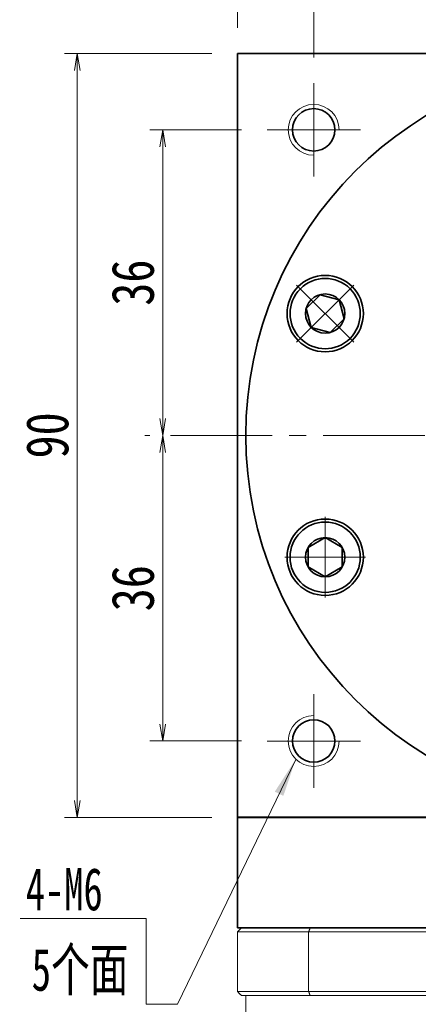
# Model space of a CAD drawing. Header units: millimetres. Extents: x -5 to 725, y 0 to 513.
# Tile 7 of 10: x 357 to 404, y 338 to 454. Entities that reach past the tile are written whole.
import ezdxf

# ---------------------------------------------------------------- set-up
doc = ezdxf.new("R2010")
doc.units = ezdxf.units.MM
doc.set_wipeout_variables(frame=1)
doc.linetypes.add('点画线', pattern=[18, 12, -2, 2, -2])
for name, color, linetype, lineweight in [('EB0', 7, 'Continuous', 35), ('中心线层', 1, '点画线', 18), ('尺寸线层', 3, 'Continuous', 18), ('粗实线', 7, 'Continuous', 40), ('粗实线层', 7, 'Continuous', 35)]:
    doc.layers.add(name, color=color, linetype=linetype, lineweight=lineweight)
doc.styles.add('宋体', font='SimSun.ttf', dxfattribs={"width": 0.8})
doc.styles.add('标准', font='txt', dxfattribs={"width": 0.667})
doc.dimstyles.new('A水平标注$0', dxfattribs={"dimtxt": 3.5, "dimasz": 2, "dimexe": 1.5, "dimexo": 3, "dimgap": 1.1, "dimtad": 1, "dimtoh": 1, "dimdec": 4, "dimdsep": 46, "dimtxsty": '宋体', "dimblk": 'OPEN', "dimcen": 3, "dimclrd": 3, "dimclre": 3, "dimclrt": 6, "dimadec": 0, "dimazin": 0, "dimtm": 1e-09, "dimtfac": 1, "dimtdec": 4, "dimtix": 1, "dimtmove": 0, "dimatfit": 3, "dimldrblk": 'OPEN', "dimfxl": 0, "dimlwd": 13, "dimlwe": 13, "dimarcsym": 0})

# ---------------------------------------------------------------- blocks, each defined once
blk = doc.blocks.new('_Open')
at = {"color": 0, "linetype": 'ByBlock', "lineweight": -2}
for p, q in [((-1, 0.167), (0, 0)), ((-1, -0.167), (0, 0)), ((0, 0), (-1, 0))]:
    blk.add_line(p, q, dxfattribs=at)
blk = doc.blocks.new('*D14')
at = {"layer": 'Defpoints', "color": 0, "transparency": 16777216}
for p in [(472.66, 472.46), (382.66, 449.8), (472.66, 449.8)]:
    blk.add_point(p, dxfattribs=at)
at = {"layer": '尺寸线层', "color": 3, "lineweight": 13, "transparency": 16777216}
for p, q in [((382.66, 452.8), (382.66, 473.96)), ((472.66, 452.8), (472.66, 473.96)), ((384.66, 472.46), (470.66, 472.46))]:
    blk.add_line(p, q, dxfattribs=at)
at = {"layer": '尺寸线层', "color": 3, "lineweight": 13, "transparency": 16777216, "xscale": 2, "yscale": 2, "zscale": 2, "rotation": 180}
blk.add_blockref('_Open', (382.66, 472.46), dxfattribs=at)
at = {"layer": '尺寸线层', "color": 3, "lineweight": 13, "transparency": 16777216, "xscale": 2, "yscale": 2, "zscale": 2}
blk.add_blockref('_Open', (472.66, 472.46), dxfattribs=at)
at = {"layer": '尺寸线层', "color": 6, "transparency": 16777216, "insert": (426.53, 475.96), "char_height": 5, "attachment_point": 5, "style": '宋体', "bg_fill": 3, "box_fill_scale": 1.1, "bg_fill_color": 256, "bg_fill_true_color": 13158600, "bg_fill_transparency": 0}
blk.add_mtext('90', dxfattribs=at)
blk = doc.blocks.new('*D15')
at = {"layer": 'Defpoints', "color": 0, "transparency": 16777216}
for p in [(391.66, 457.42), (427.66, 452.8), (391.66, 446.3)]:
    blk.add_point(p, dxfattribs=at)
at = {"layer": '尺寸线层', "color": 3, "lineweight": 13, "transparency": 16777216}
for p, q in [((391.66, 449.3), (391.66, 458.92)), ((427.66, 455.8), (427.66, 458.92)), ((425.66, 457.42), (393.66, 457.42))]:
    blk.add_line(p, q, dxfattribs=at)
at = {"layer": '尺寸线层', "color": 3, "lineweight": 13, "transparency": 16777216, "xscale": 2, "yscale": 2, "zscale": 2, "rotation": 180}
blk.add_blockref('_Open', (391.66, 457.42), dxfattribs=at)
at = {"layer": '尺寸线层', "color": 3, "lineweight": 13, "transparency": 16777216, "xscale": 2, "yscale": 2, "zscale": 2}
blk.add_blockref('_Open', (427.66, 457.42), dxfattribs=at)
at = {"layer": '尺寸线层', "color": 6, "transparency": 16777216, "insert": (409.66, 460.92), "char_height": 5, "attachment_point": 5, "style": '宋体', "bg_fill": 3, "box_fill_scale": 1.1, "bg_fill_color": 256, "bg_fill_true_color": 13158600, "bg_fill_transparency": 0}
blk.add_mtext('36', dxfattribs=at)
blk = doc.blocks.new('*D17')
at = {"layer": 'Defpoints', "color": 0, "transparency": 16777216}
for p in [(386.16, 440.8), (373.86, 404.8), (374.77, 404.8)]:
    blk.add_point(p, dxfattribs=at)
at = {"layer": '尺寸线层', "color": 3, "lineweight": 13, "transparency": 16777216}
for p, q in [((383.16, 440.8), (372.36, 440.8)), ((373.86, 438.8), (373.86, 406.8)), ((371.77, 404.8), (372.36, 404.8))]:
    blk.add_line(p, q, dxfattribs=at)
at = {"layer": '尺寸线层', "color": 3, "lineweight": 13, "transparency": 16777216, "xscale": 2, "yscale": 2, "zscale": 2}
for p, rotation in [((373.86, 440.8), 90), ((373.86, 404.8), 270)]:
    blk.add_blockref('_Open', p, dxfattribs=dict(at, rotation=rotation))
at = {"layer": '尺寸线层', "color": 6, "transparency": 16777216, "insert": (370.36, 422.8), "char_height": 5, "attachment_point": 5, "rotation": 90, "style": '宋体', "bg_fill": 3, "box_fill_scale": 1.1, "bg_fill_color": 256, "bg_fill_true_color": 13158600, "bg_fill_transparency": 0}
blk.add_mtext('36', dxfattribs=at)
blk = doc.blocks.new('*D18')
at = {"layer": 'Defpoints', "color": 0, "transparency": 16777216}
for p in [(374.77, 404.8), (373.86, 368.8), (386.16, 368.8)]:
    blk.add_point(p, dxfattribs=at)
at = {"layer": '尺寸线层', "color": 3, "lineweight": 13, "transparency": 16777216}
for p, q in [((371.77, 404.8), (372.36, 404.8)), ((373.86, 402.8), (373.86, 370.8)), ((383.16, 368.8), (372.36, 368.8))]:
    blk.add_line(p, q, dxfattribs=at)
at = {"layer": '尺寸线层', "color": 3, "lineweight": 13, "transparency": 16777216, "xscale": 2, "yscale": 2, "zscale": 2}
for p, rotation in [((373.86, 404.8), 90), ((373.86, 368.8), 270)]:
    blk.add_blockref('_Open', p, dxfattribs=dict(at, rotation=rotation))
at = {"layer": '尺寸线层', "color": 6, "transparency": 16777216, "insert": (370.36, 386.8), "char_height": 5, "attachment_point": 5, "rotation": 90, "style": '宋体', "bg_fill": 3, "box_fill_scale": 1.1, "bg_fill_color": 256, "bg_fill_true_color": 13158600, "bg_fill_transparency": 0}
blk.add_mtext('36', dxfattribs=at)
blk = doc.blocks.new('*X6')
at = {"layer": '中心线层', "linetype": '点画线', "lineweight": 18}
for p, q in [((0, -4.76), (0, 4.76)), ((-4.76, 0), (4.76, 0))]:
    blk.add_line(p, q, dxfattribs=at)
at = {"layer": '粗实线层'}
for p, q in [((-2.31, 0), (-1.15, 2)), ((-1.15, 2), (1.15, 2)), ((2.31, 0), (1.15, 2)), ((2.31, 0), (1.15, 2)), ((-2.31, 0), (-1.15, -2)), ((2.31, 0), (1.15, -2)), ((-1.15, -2), (1.15, -2))]:
    blk.add_line(p, q, dxfattribs=at)
blk.add_circle((0, 0), 2.31, dxfattribs=at)
for start, end in [(0, 180), (180, 360)]:
    blk.add_arc((0, 0), 4.14, start, end, dxfattribs=at)
blk = doc.blocks.new('*D28')
at = {"layer": 'Defpoints', "color": 0, "transparency": 16777216}
for p in [(382.66, 449.8), (363.78, 359.8), (382.66, 359.8)]:
    blk.add_point(p, dxfattribs=at)
at = {"layer": '尺寸线层', "color": 3, "lineweight": 13, "transparency": 16777216}
for p, q in [((379.66, 449.8), (362.28, 449.8)), ((363.78, 447.8), (363.78, 361.8)), ((379.66, 359.8), (362.28, 359.8))]:
    blk.add_line(p, q, dxfattribs=at)
at = {"layer": '尺寸线层', "color": 3, "lineweight": 13, "transparency": 16777216, "xscale": 2, "yscale": 2, "zscale": 2}
for p, rotation in [((363.78, 449.8), 90), ((363.78, 359.8), 270)]:
    blk.add_blockref('_Open', p, dxfattribs=dict(at, rotation=rotation))
at = {"layer": '尺寸线层', "color": 6, "transparency": 16777216, "insert": (360.28, 404.8), "char_height": 5, "attachment_point": 5, "rotation": 90, "style": '宋体', "bg_fill": 3, "box_fill_scale": 1.1, "bg_fill_color": 256, "bg_fill_true_color": 13158600, "bg_fill_transparency": 0}
blk.add_mtext('90', dxfattribs=at)

msp = doc.modelspace()

# ---------------------------------------------------------------- hatches: boundary and pattern name
at = {"layer": '尺寸线层', "linetype": 'Continuous'}
msp.add_hatch(color=0, dxfattribs=at).paths.add_polyline_path([(389.53982, 366.63814), (388.08848, 362.34163), (387.07554, 362.83108)], flags=0)

# ---------------------------------------------------------------- linework, layer by layer
at = {"color": 7, "linetype": 'Continuous', "lineweight": 15}
for p, q in [((382.66025, 346.29957), (391.0679, 346.29957)), ((382.66025, 339.29957), (382.66025, 346.29957)), ((391.24596, 346.79957), (383.16025, 346.79957)), ((391.0679, 346.29957), (391.0679, 339.29957)), ((391.0679, 346.29957), (464.2526, 346.29957)), ((464.07453, 346.79957), (391.24596, 346.79957)), ((391.0679, 339.29957), (382.66025, 339.29957)), ((383.16025, 338.79957), (391.24596, 338.79957)), ((464.2526, 339.29957), (391.0679, 339.29957)), ((391.24596, 338.79957), (464.07453, 338.79957))]:
    msp.add_line(p, q, dxfattribs=at)
for points in [[(383.16025, 346.79957), (382.66025, 346.29957)], [(391.24596, 346.79957), (391.0679, 346.29957)], [(382.66025, 339.29957), (383.16025, 338.79957)], [(383.66025, 312.79957), (383.66025, 338.79957)], [(391.0679, 339.29957), (391.24596, 338.79957)]]:
    msp.add_open_spline(points, degree=1, dxfattribs=at)
at = {"layer": 'EB0'}
msp.add_line((472.66114, 346.79957), (382.66114, 346.79957), dxfattribs=at)
at = {"layer": '中心线层'}
for p, q in [((391.66114, 435.29957), (391.66114, 446.29957)), ((386.16114, 440.79957), (397.16114, 440.79957)), ((374.76926, 404.79957), (479.31326, 404.79957)), ((391.66114, 363.29957), (391.66114, 374.29957)), ((397.16114, 368.79957), (386.16114, 368.79957))]:
    msp.add_line(p, q, dxfattribs=at)
at = {"layer": '尺寸线层', "color": 0, "linetype": 'Continuous'}
msp.add_line((389.53982, 366.63814), (375.59625, 337.7812), dxfattribs=at)
at = {"layer": '尺寸线层', "color": 0}
for p, q in [((371.92263, 347.8703), (357.06905, 347.8703)), ((371.92263, 337.7812), (371.92263, 347.8703)), ((375.59625, 337.7812), (371.92263, 337.7812))]:
    msp.add_line(p, q, dxfattribs=at)
at = {"layer": '粗实线', "lineweight": 40}
msp.add_line((472.66114, 359.79957), (382.66114, 359.79957), dxfattribs=at)
at = {"layer": '粗实线层'}
for p, q in [((382.66114, 449.79957), (472.66114, 449.79957)), ((382.66114, 359.79957), (382.66114, 449.79957)), ((382.66114, 359.79957), (382.66114, 346.79957)), ((382.66114, 346.79957), (472.66114, 346.79957))]:
    msp.add_line(p, q, dxfattribs=at)
for centre, radius in [((391.66114, 440.79957), 2.5), ((393.01566, 419.1502), 4.5), ((393.01566, 390.44894), 4.5), ((391.66114, 368.79957), 2.5)]:
    msp.add_circle(centre, radius, dxfattribs=at)
at = {"layer": '粗实线层', "lineweight": 18}
for centre, start, end in [((391.66114, 440.79957), 0, 270), ((391.66114, 368.79957), 90, 360)]:
    msp.add_arc(centre, 3, start, end, dxfattribs=at)

# ---------------------------------------------------------------- texts
at = {"layer": '尺寸线层', "color": 0}
for s, style, width, p in [('4-M6', '标准', 0.667, (357.71269, 348.85591)), ('5个面', '宋体', 0.67, (358.41443, 339.37548))]:
    msp.add_text(s, height=5, dxfattribs=dict(at, style=style, width=width)).set_placement(p)

# ---------------------------------------------------------------- next in the draw order: dimensions: what is measured, and where the dimension line sits
at = {"layer": '尺寸线层'}
dim = msp.add_linear_dim(base=(472.66114, 472.45975), p1=(382.66114, 449.79957), p2=(472.66114, 449.79957), dimstyle='A水平标注$0', override={"dimtxt": 5, "dimgap": 1, "dimdec": 1, "dimpost": '<>', "dimblk": 'Open', "dimtvp": 0.1, "dimtfill": 1, "dimtfillclr": 256}, dxfattribs=at)
dim.commit()
dim.dimension.update_dxf_attribs({"geometry": '*D14', "text_midpoint": (426.52833, 472.45975), "dimtype": 160})
dim = msp.add_linear_dim(base=(373.85809, 404.79957), p1=(386.16114, 440.79957), p2=(374.76926, 404.79957), angle=270, dimstyle='A水平标注$0', override={"dimtxt": 5, "dimgap": 1, "dimdec": 1, "dimpost": '<>', "dimblk": 'Open', "dimtvp": 0.1, "dimtfill": 1, "dimtfillclr": 256}, dxfattribs=at)
dim.commit()
dim.dimension.update_dxf_attribs({"geometry": '*D17', "text_midpoint": (370.35809, 422.79957)})

# ---------------------------------------------------------------- next in the draw order: dimensions: what is measured, and where the dimension line sits
dim = msp.add_linear_dim(base=(391.66114, 457.4168), p1=(427.66114, 452.79957), p2=(391.66114, 446.29957), dimstyle='A水平标注$0', override={"dimtxt": 5, "dimgap": 1, "dimdec": 1, "dimpost": '<>', "dimblk": 'Open', "dimtvp": 0.1, "dimtfill": 1, "dimtfillclr": 256}, dxfattribs=at)
dim.commit()
dim.dimension.update_dxf_attribs({"geometry": '*D15', "text_midpoint": (409.66114, 460.9168)})
dim = msp.add_linear_dim(base=(373.85809, 368.79957), p1=(374.76926, 404.79957), p2=(386.16114, 368.79957), angle=270, dimstyle='A水平标注$0', override={"dimtxt": 5, "dimgap": 1, "dimdec": 1, "dimpost": '<>', "dimblk": 'Open', "dimtvp": 0.1, "dimtfill": 1, "dimtfillclr": 256}, dxfattribs=at)
dim.commit()
dim.dimension.update_dxf_attribs({"geometry": '*D18', "text_midpoint": (370.35809, 386.79957)})

# ---------------------------------------------------------------- next in the draw order: linework, layer by layer
at = {"layer": '粗实线层'}
msp.add_circle((427.66114, 404.79957), 44, dxfattribs=at)

# ---------------------------------------------------------------- next in the draw order: dimensions: what is measured, and where the dimension line sits
at = {"layer": '尺寸线层'}
dim = msp.add_linear_dim(base=(363.78135, 359.79957), p1=(382.66114, 449.79957), p2=(382.66114, 359.79957), angle=270, dimstyle='A水平标注$0', override={"dimtxt": 5, "dimgap": 1, "dimdec": 1, "dimpost": '<>', "dimblk": 'Open', "dimtvp": 0.1, "dimtfill": 1, "dimtfillclr": 256}, dxfattribs=at)
dim.commit()
dim.dimension.update_dxf_attribs({"geometry": '*D28', "text_midpoint": (360.28135, 404.79957)})

# ---------------------------------------------------------------- next in the draw order: wipeouts: each hides what was drawn before it
for points in [[(395.94308, 422.07762), (395.92587, 422.09473), (395.90856, 422.11173), (395.89116, 422.12864), (395.87365, 422.14544), (395.85605, 422.16214), (395.83835, 422.17873), (395.82055, 422.19522), (395.80266, 422.21161), (395.78467, 422.22789), (395.76658, 422.24406), (395.7484, 422.26013), (395.73013, 422.27609), (395.71176, 422.29195), (395.69331, 422.3077), (395.67476, 422.32334), (395.65611, 422.33886), (395.63738, 422.35428), (395.61856, 422.36959), (395.59964, 422.38479), (395.58064, 422.39988), (395.56155, 422.41486), (395.54238, 422.42972), (395.52311, 422.44448), (395.50376, 422.45911), (395.48433, 422.47364), (395.46481, 422.48805), (395.44521, 422.50235), (395.42552, 422.51653), (395.40575, 422.53059), (395.3859, 422.54454), (395.3859, 422.54454), (395.22556, 422.65105), (395.06044, 422.74999), (394.8909, 422.84114), (394.71731, 422.92432), (394.54004, 422.99934), (394.35948, 423.06603), (394.17601, 423.12426), (393.99003, 423.1739), (393.80194, 423.21485), (393.61216, 423.247), (393.42108, 423.2703), (393.22913, 423.28469), (393.03672, 423.29015), (392.84426, 423.28665), (392.65218, 423.27421), (392.46088, 423.25286), (392.27077, 423.22264), (392.08228, 423.18361), (391.89581, 423.13587), (391.71175, 423.0795), (391.53052, 423.01465), (391.3525, 422.94144), (391.17807, 422.86003), (391.00761, 422.77061), (390.8415, 422.67336), (390.68008, 422.56849), (390.52372, 422.45623), (390.37274, 422.33682), (390.22747, 422.21053), (390.08823, 422.07762), (390.08823, 422.07762), (389.95532, 421.93838), (389.82903, 421.79312), (389.70963, 421.64214), (389.59737, 421.48577), (389.4925, 421.32436), (389.39525, 421.15824), (389.30582, 420.98779), (389.22442, 420.81336), (389.15121, 420.63533), (389.08635, 420.4541), (389.02999, 420.27005), (388.98224, 420.08357), (388.94322, 419.89508), (388.913, 419.70498), (388.89164, 419.51368), (388.8792, 419.32159), (388.87571, 419.12913), (388.88116, 418.93672), (388.89556, 418.74477), (388.91885, 418.5537), (388.95101, 418.36391), (388.99195, 418.17583), (389.04159, 417.98985), (389.09982, 417.80638), (389.16652, 417.62581), (389.24154, 417.44854), (389.32471, 417.27495), (389.41587, 417.10542), (389.51481, 416.9403), (389.62131, 416.77996), (389.62131, 416.77996), (389.63526, 416.76011), (389.64933, 416.74034), (389.66351, 416.72065), (389.67781, 416.70105), (389.69222, 416.68153), (389.70674, 416.66209), (389.72138, 416.64274), (389.73613, 416.62348), (389.751, 416.6043), (389.76597, 416.58521), (389.78106, 416.56621), (389.79626, 416.5473), (389.81157, 416.52848), (389.82699, 416.50974), (389.84252, 416.4911), (389.85816, 416.47255), (389.87391, 416.45409), (389.88976, 416.43572), (389.90572, 416.41745), (389.92179, 416.39927), (389.93797, 416.38119), (389.95425, 416.3632), (389.97063, 416.3453), (389.98712, 416.32751), (390.00372, 416.3098), (390.02042, 416.2922), (390.03722, 416.2747), (390.05412, 416.25729), (390.07113, 416.23998), (390.08823, 416.22278), (390.08823, 416.22278), (390.24545, 416.07358), (390.41027, 415.93282), (390.58222, 415.80087), (390.76085, 415.6781), (390.94566, 415.56485), (391.13613, 415.46143), (391.33177, 415.36812), (391.53201, 415.28518), (391.73633, 415.21283), (391.94414, 415.15127), (392.1549, 415.10067), (392.36802, 415.06117), (392.58291, 415.03288), (392.79898, 415.01587), (393.01566, 415.0102), (393.23233, 415.01587), (393.4484, 415.03288), (393.66329, 415.06117), (393.87641, 415.10067), (394.08717, 415.15127), (394.29499, 415.21283), (394.4993, 415.28518), (394.69955, 415.36812), (394.89518, 415.46143), (395.08566, 415.56485), (395.27046, 415.6781), (395.44909, 415.80087), (395.62104, 415.93282), (395.78586, 416.07358), (395.94308, 416.22278), (395.94308, 416.22278), (396.09228, 416.38), (396.23304, 416.54481), (396.36499, 416.71677), (396.48775, 416.89539), (396.601, 417.0802), (396.70442, 417.27068), (396.79773, 417.46631), (396.88068, 417.66656), (396.95303, 417.87087), (397.01459, 418.07869), (397.06519, 418.28944), (397.10469, 418.50256), (397.13298, 418.71745), (397.14998, 418.93353), (397.15566, 419.1502), (397.14998, 419.36687), (397.13298, 419.58295), (397.10469, 419.79784), (397.06519, 420.01095), (397.01459, 420.22171), (396.95303, 420.42953), (396.88068, 420.63384), (396.79773, 420.83409), (396.70442, 421.02972), (396.601, 421.2202), (396.48775, 421.405), (396.36499, 421.58363), (396.23304, 421.75559), (396.09228, 421.9204)], [(393.01566, 394.58894), (392.99139, 394.58887), (392.96713, 394.58866), (392.94287, 394.5883), (392.91861, 394.5878), (392.89436, 394.58716), (392.87011, 394.58638), (392.84586, 394.58546), (392.82162, 394.58439), (392.79739, 394.58318), (392.77316, 394.58183), (392.74895, 394.58034), (392.72474, 394.57871), (392.70054, 394.57693), (392.67635, 394.57501), (392.65218, 394.57295), (392.62801, 394.57075), (392.60386, 394.56841), (392.57973, 394.56593), (392.55561, 394.5633), (392.5315, 394.56053), (392.50741, 394.55763), (392.48334, 394.55458), (392.45929, 394.55139), (392.43526, 394.54806), (392.41124, 394.54458), (392.38725, 394.54097), (392.36328, 394.53722), (392.33933, 394.53333), (392.31541, 394.52929), (392.29151, 394.52512), (392.29151, 394.52512), (392.10282, 394.48705), (391.9161, 394.44026), (391.73177, 394.38483), (391.5502, 394.3209), (391.37181, 394.2486), (391.19697, 394.16808), (391.02606, 394.07952), (390.85945, 393.98312), (390.69751, 393.87907), (390.54057, 393.76761), (390.38899, 393.64897), (390.24308, 393.52342), (390.10317, 393.39122), (389.96955, 393.25266), (389.84252, 393.10804), (389.72235, 392.95767), (389.6093, 392.80188), (389.50361, 392.641), (389.40551, 392.47538), (389.31522, 392.30538), (389.23293, 392.13137), (389.15881, 391.95372), (389.09304, 391.77282), (389.03574, 391.58906), (388.98705, 391.40283), (388.94706, 391.21454), (388.91587, 391.02459), (388.89355, 390.8334), (388.88013, 390.64138), (388.87566, 390.44894), (388.87566, 390.44894), (388.88013, 390.2565), (388.89355, 390.06448), (388.91587, 389.87329), (388.94706, 389.68335), (388.98705, 389.49506), (389.03574, 389.30883), (389.09304, 389.12506), (389.15881, 388.94416), (389.23293, 388.76651), (389.31522, 388.5925), (389.40551, 388.4225), (389.50361, 388.25688), (389.6093, 388.096), (389.72235, 387.94021), (389.84252, 387.78984), (389.96955, 387.64522), (390.10317, 387.50666), (390.24308, 387.37446), (390.38899, 387.24891), (390.54057, 387.13027), (390.69751, 387.01881), (390.85945, 386.91477), (391.02606, 386.81836), (391.19697, 386.72981), (391.37181, 386.64929), (391.5502, 386.57699), (391.73177, 386.51305), (391.9161, 386.45763), (392.10282, 386.41083), (392.29151, 386.37277), (392.29151, 386.37277), (392.31541, 386.36859), (392.33933, 386.36456), (392.36328, 386.36067), (392.38725, 386.35691), (392.41124, 386.3533), (392.43526, 386.34983), (392.45929, 386.3465), (392.48334, 386.34331), (392.50741, 386.34026), (392.5315, 386.33735), (392.55561, 386.33458), (392.57973, 386.33196), (392.60386, 386.32947), (392.62801, 386.32713), (392.65218, 386.32493), (392.67635, 386.32287), (392.70054, 386.32095), (392.72474, 386.31918), (392.74895, 386.31754), (392.77316, 386.31605), (392.79739, 386.3147), (392.82162, 386.31349), (392.84586, 386.31243), (392.87011, 386.3115), (392.89436, 386.31072), (392.91861, 386.31008), (392.94287, 386.30958), (392.96713, 386.30923), (392.99139, 386.30901), (393.01566, 386.30894), (393.01566, 386.30894), (393.23233, 386.31462), (393.4484, 386.33162), (393.66329, 386.35991), (393.87641, 386.39941), (394.08717, 386.45001), (394.29499, 386.51157), (394.4993, 386.58392), (394.69955, 386.66686), (394.89518, 386.76017), (395.08566, 386.8636), (395.27046, 386.97685), (395.44909, 387.09961), (395.62104, 387.23156), (395.78586, 387.37232), (395.94308, 387.52152), (396.09228, 387.67874), (396.23304, 387.84356), (396.36499, 388.01551), (396.48775, 388.19414), (396.601, 388.37894), (396.70442, 388.56942), (396.79773, 388.76505), (396.88068, 388.9653), (396.95303, 389.16961), (397.01459, 389.37743), (397.06519, 389.58819), (397.10469, 389.8013), (397.13298, 390.01619), (397.14998, 390.23227), (397.15566, 390.44894), (397.15566, 390.44894), (397.14998, 390.66561), (397.13298, 390.88169), (397.10469, 391.09658), (397.06519, 391.3097), (397.01459, 391.52045), (396.95303, 391.72827), (396.88068, 391.93259), (396.79773, 392.13283), (396.70442, 392.32846), (396.601, 392.51894), (396.48775, 392.70375), (396.36499, 392.88237), (396.23304, 393.05433), (396.09228, 393.21914), (395.94308, 393.37636), (395.78586, 393.52556), (395.62104, 393.66633), (395.44909, 393.79827), (395.27046, 393.92104), (395.08566, 394.03429), (394.89518, 394.13771), (394.69955, 394.23102), (394.4993, 394.31396), (394.29499, 394.38632), (394.08717, 394.44787), (393.87641, 394.49847), (393.66329, 394.53797), (393.4484, 394.56626), (393.23233, 394.58327)]]:
    msp.add_wipeout(points).dxf.layer = '粗实线层'

# ---------------------------------------------------------------- next in the draw order: block references
at = {"layer": '粗实线层'}
for p, rotation in [((393.01566, 419.1502), 45.00000000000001), ((393.01566, 390.44894), 90)]:
    msp.add_blockref('*X6', p, dxfattribs=dict(at, rotation=rotation))

doc.saveas('drawing.dxf')
